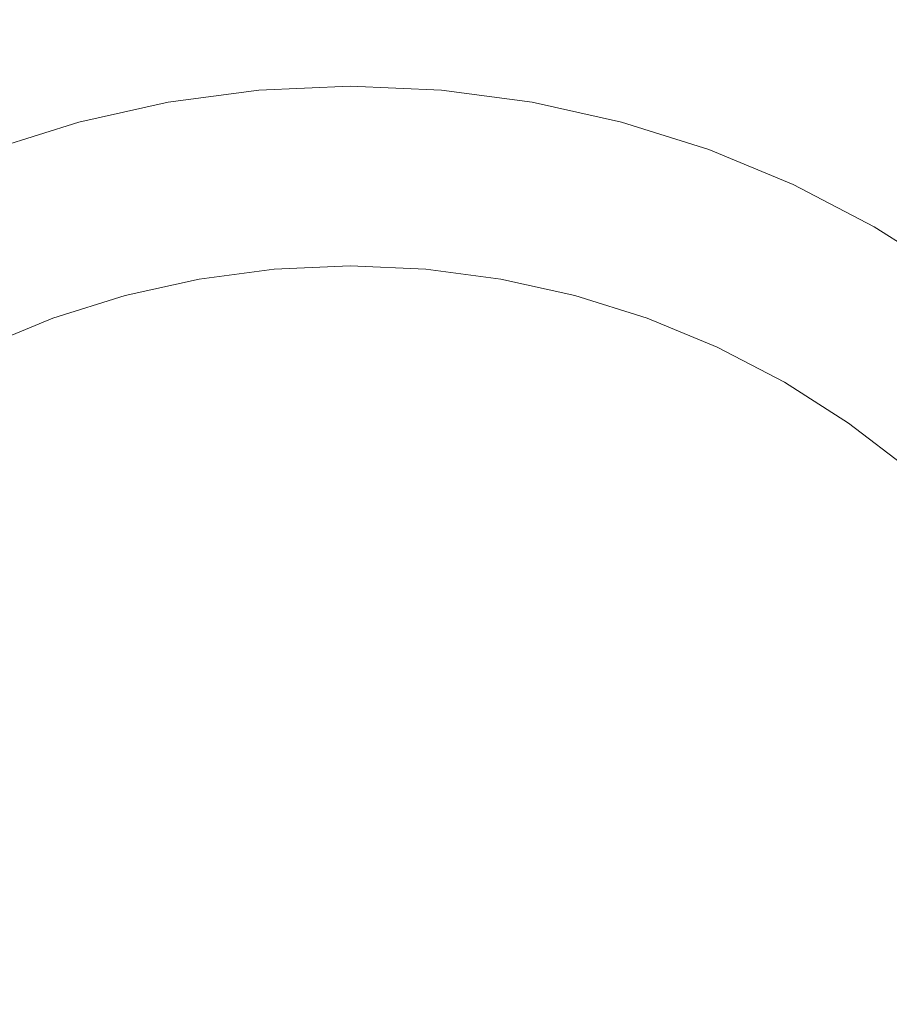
# Model space of a CAD drawing. Header units: millimetres. Extents: x -148 to 148, y -92 to 92.
# Tile 8 of 49: x -94 to -84, y -63 to -52. Entities that reach past the tile are written whole.
import ezdxf

# ---------------------------------------------------------------- set-up
doc = ezdxf.new("R2010")
doc.units = ezdxf.units.MM
doc.header["$LTSCALE"] = 25.4
doc.layers.add('Lighting-Moving Light', color=7, linetype='Continuous', lineweight=5, true_color=0x000000)

# ---------------------------------------------------------------- blocks, each defined once
blk = doc.blocks.new('Group-1')
at = {"layer": 'Lighting-Moving Light', "color": 7, "linetype": 'Continuous', "lineweight": 5, "transparency": 33554687}
for points in [[(-1905.589, -1205.846, -16.5), (-2119.658, -1205.846, -16.5), (-2119.658, -1379.915, -16.5), (-1905.589, -1379.915, -16.5)], [(-2116.123, -1209.38, -108.466), (-1909.124, -1209.38, -108.466), (-1909.124, -1376.38, -108.466), (-2116.123, -1376.38, -108.466)]]:
    blk.add_3dface(points, dxfattribs=at)
for points, invisible_edges in [([(-2106.247, -1343.357, -16.465), (-2105.055, -1343.093, -16.465), (-2103.844, -1342.934, -16.465), (-2102.623, -1356.88, -16.465)], 12), ([(-2103.844, -1342.934, -16.465), (-2105.055, -1343.093, -16.465), (-2104.625, -1345.527, -1.637), (-2103.628, -1345.396, -1.637)], 10), ([(-2102.623, -1342.88, -16.465), (-2103.844, -1342.934, -16.465), (-2103.628, -1345.396, -1.637), (-2102.623, -1345.352, -1.637)], 10), ([(-2103.844, -1342.934, -16.465), (-2102.623, -1342.88, -16.465), (-2101.403, -1342.934, -16.465), (-2102.623, -1356.88, -16.465)], 12), ([(-2101.403, -1342.934, -16.465), (-2102.623, -1342.88, -16.465), (-2102.623, -1345.352, -1.637), (-2101.619, -1345.396, -1.637)], 10), ([(-2101.403, -1342.934, -16.465), (-2100.192, -1343.093, -16.465), (-2099, -1343.357, -16.465), (-2102.623, -1356.88, -16.465)], 12), ([(-2100.192, -1343.093, -16.465), (-2101.403, -1342.934, -16.465), (-2101.619, -1345.396, -1.637), (-2100.622, -1345.527, -1.637)], 10), ([(-2105.055, -1343.093, -16.465), (-2106.247, -1343.357, -16.465), (-2105.607, -1345.745, -1.637), (-2104.625, -1345.527, -1.637)], 10), ([(-2099, -1343.357, -16.465), (-2100.192, -1343.093, -16.465), (-2100.622, -1345.527, -1.637), (-2099.64, -1345.745, -1.637)], 10), ([(-2108.54, -1344.192, -16.465), (-2107.412, -1343.725, -16.465), (-2106.247, -1343.357, -16.465), (-2102.623, -1356.88, -16.465)], 12), ([(-2106.247, -1343.357, -16.465), (-2107.412, -1343.725, -16.465), (-2106.566, -1346.047, -1.637), (-2105.607, -1345.745, -1.637)], 10), ([(-2099, -1343.357, -16.465), (-2097.835, -1343.725, -16.465), (-2096.707, -1344.192, -16.465), (-2102.623, -1356.88, -16.465)], 12), ([(-2097.835, -1343.725, -16.465), (-2099, -1343.357, -16.465), (-2099.64, -1345.745, -1.637), (-2098.68, -1346.047, -1.637)], 10), ([(-2096.707, -1344.192, -16.465), (-2097.835, -1343.725, -16.465), (-2098.68, -1346.047, -1.637), (-2097.751, -1346.432, -1.637)], 10), ([(-2110.654, -1345.412, -16.465), (-2109.623, -1344.756, -16.465), (-2108.54, -1344.192, -16.465), (-2102.623, -1356.88, -16.465)], 12), ([(-2096.707, -1344.192, -16.465), (-2095.623, -1344.756, -16.465), (-2094.593, -1345.412, -16.465), (-2102.623, -1356.88, -16.465)], 12), ([(-2095.623, -1344.756, -16.465), (-2096.707, -1344.192, -16.465), (-2097.751, -1346.432, -1.637), (-2096.859, -1346.896, -1.637)], 10), ([(-2094.593, -1345.412, -16.465), (-2095.623, -1344.756, -16.465), (-2096.859, -1346.896, -1.637), (-2096.011, -1347.437, -1.637)], 10), ([(-2103.625, -1345.429, -1.475), (-2102.623, -1345.386, -1.475), (-2102.623, -1345.352, -1.637), (-2103.628, -1345.396, -1.637)], 11), ([(-2102.623, -1345.386, -1.475), (-2101.622, -1345.429, -1.475), (-2101.619, -1345.396, -1.637), (-2102.623, -1345.352, -1.637)], 11), ([(-2112.523, -1346.981, -16.465), (-2111.623, -1346.156, -16.465), (-2110.654, -1345.412, -16.465), (-2102.623, -1356.88, -16.465)], 12), ([(-2104.62, -1345.56, -1.475), (-2103.625, -1345.429, -1.475), (-2103.628, -1345.396, -1.637), (-2104.625, -1345.527, -1.637)], 11), ([(-2104.611, -1345.607, -1.316), (-2103.621, -1345.476, -1.316), (-2103.625, -1345.429, -1.475), (-2104.62, -1345.56, -1.475)], 15), ([(-2103.621, -1345.476, -1.316), (-2102.623, -1345.433, -1.316), (-2102.623, -1345.386, -1.475), (-2103.625, -1345.429, -1.475)], 15), ([(-2103.616, -1345.536, -1.162), (-2102.623, -1345.493, -1.162), (-2102.623, -1345.433, -1.316), (-2103.621, -1345.476, -1.316)], 15), ([(-2102.623, -1345.433, -1.316), (-2101.626, -1345.476, -1.316), (-2101.622, -1345.429, -1.475), (-2102.623, -1345.386, -1.475)], 15), ([(-2094.593, -1345.412, -16.465), (-2093.624, -1346.156, -16.465), (-2092.724, -1346.981, -16.465), (-2102.623, -1356.88, -16.465)], 12), ([(-2102.623, -1345.493, -1.162), (-2101.631, -1345.536, -1.162), (-2101.626, -1345.476, -1.316), (-2102.623, -1345.433, -1.316)], 15), ([(-2101.626, -1345.476, -1.316), (-2100.636, -1345.607, -1.316), (-2100.627, -1345.56, -1.475), (-2101.622, -1345.429, -1.475)], 15), ([(-2101.622, -1345.429, -1.475), (-2100.627, -1345.56, -1.475), (-2100.622, -1345.527, -1.637), (-2101.619, -1345.396, -1.637)], 11), ([(-2105.599, -1345.777, -1.475), (-2104.62, -1345.56, -1.475), (-2104.625, -1345.527, -1.637), (-2105.607, -1345.745, -1.637)], 11), ([(-2105.586, -1345.823, -1.316), (-2104.611, -1345.607, -1.316), (-2104.62, -1345.56, -1.475), (-2105.599, -1345.777, -1.475)], 15), ([(-2104.601, -1345.666, -1.162), (-2103.616, -1345.536, -1.162), (-2103.621, -1345.476, -1.316), (-2104.611, -1345.607, -1.316)], 15), ([(-2104.588, -1345.737, -1.014), (-2103.61, -1345.609, -1.014), (-2103.616, -1345.536, -1.162), (-2104.601, -1345.666, -1.162)], 15), ([(-2103.61, -1345.609, -1.014), (-2102.623, -1345.566, -1.014), (-2102.623, -1345.493, -1.162), (-2103.616, -1345.536, -1.162)], 15), ([(-2103.602, -1345.693, -0.872), (-2102.623, -1345.65, -0.872), (-2102.623, -1345.566, -1.014), (-2103.61, -1345.609, -1.014)], 15), ([(-2102.623, -1345.566, -1.014), (-2101.637, -1345.609, -1.014), (-2101.631, -1345.536, -1.162), (-2102.623, -1345.493, -1.162)], 15), ([(-2102.623, -1345.65, -0.872), (-2101.645, -1345.693, -0.872), (-2101.637, -1345.609, -1.014), (-2102.623, -1345.566, -1.014)], 15), ([(-2101.637, -1345.609, -1.014), (-2100.659, -1345.737, -1.014), (-2100.646, -1345.666, -1.162), (-2101.631, -1345.536, -1.162)], 15), ([(-2101.631, -1345.536, -1.162), (-2100.646, -1345.666, -1.162), (-2100.636, -1345.607, -1.316), (-2101.626, -1345.476, -1.316)], 15), ([(-2100.636, -1345.607, -1.316), (-2099.661, -1345.823, -1.316), (-2099.648, -1345.777, -1.475), (-2100.627, -1345.56, -1.475)], 15), ([(-2100.627, -1345.56, -1.475), (-2099.648, -1345.777, -1.475), (-2099.64, -1345.745, -1.637), (-2100.622, -1345.527, -1.637)], 11), ([(-2105.571, -1345.881, -1.162), (-2104.601, -1345.666, -1.162), (-2104.611, -1345.607, -1.316), (-2105.586, -1345.823, -1.316)], 15), ([(-2105.552, -1345.951, -1.014), (-2104.588, -1345.737, -1.014), (-2104.601, -1345.666, -1.162), (-2105.571, -1345.881, -1.162)], 15), ([(-2104.574, -1345.821, -0.872), (-2103.602, -1345.693, -0.872), (-2103.61, -1345.609, -1.014), (-2104.588, -1345.737, -1.014)], 15), ([(-2103.594, -1345.789, -0.737), (-2102.623, -1345.746, -0.737), (-2102.623, -1345.65, -0.872), (-2103.602, -1345.693, -0.872)], 15), ([(-2102.623, -1345.746, -0.737), (-2101.653, -1345.789, -0.737), (-2101.645, -1345.693, -0.872), (-2102.623, -1345.65, -0.872)], 15), ([(-2101.645, -1345.693, -0.872), (-2100.673, -1345.821, -0.872), (-2100.659, -1345.737, -1.014), (-2101.637, -1345.609, -1.014)], 15), ([(-2100.659, -1345.737, -1.014), (-2099.695, -1345.951, -1.014), (-2099.676, -1345.881, -1.162), (-2100.646, -1345.666, -1.162)], 15), ([(-2100.646, -1345.666, -1.162), (-2099.676, -1345.881, -1.162), (-2099.661, -1345.823, -1.316), (-2100.636, -1345.607, -1.316)], 15), ([(-2106.555, -1346.079, -1.475), (-2105.599, -1345.777, -1.475), (-2105.607, -1345.745, -1.637), (-2106.566, -1346.047, -1.637)], 11), ([(-2106.539, -1346.123, -1.316), (-2105.586, -1345.823, -1.316), (-2105.599, -1345.777, -1.475), (-2106.555, -1346.079, -1.475)], 15), ([(-2105.53, -1346.033, -0.872), (-2104.574, -1345.821, -0.872), (-2104.588, -1345.737, -1.014), (-2105.552, -1345.951, -1.014)], 15), ([(-2104.557, -1345.915, -0.737), (-2103.594, -1345.789, -0.737), (-2103.602, -1345.693, -0.872), (-2104.574, -1345.821, -0.872)], 15), ([(-2104.538, -1346.021, -0.611), (-2103.585, -1345.895, -0.611), (-2103.594, -1345.789, -0.737), (-2104.557, -1345.915, -0.737)], 15), ([(-2103.585, -1345.895, -0.611), (-2102.623, -1345.853, -0.611), (-2102.623, -1345.746, -0.737), (-2103.594, -1345.789, -0.737)], 15), ([(-2102.623, -1345.853, -0.611), (-2101.662, -1345.895, -0.611), (-2101.653, -1345.789, -0.737), (-2102.623, -1345.746, -0.737)], 15), ([(-2101.662, -1345.895, -0.611), (-2100.709, -1346.021, -0.611), (-2100.69, -1345.915, -0.737), (-2101.653, -1345.789, -0.737)], 15), ([(-2101.653, -1345.789, -0.737), (-2100.69, -1345.915, -0.737), (-2100.673, -1345.821, -0.872), (-2101.645, -1345.693, -0.872)], 15), ([(-2100.673, -1345.821, -0.872), (-2099.717, -1346.033, -0.872), (-2099.695, -1345.951, -1.014), (-2100.659, -1345.737, -1.014)], 15), ([(-2099.661, -1345.823, -1.316), (-2098.708, -1346.123, -1.316), (-2098.692, -1346.079, -1.475), (-2099.648, -1345.777, -1.475)], 15), ([(-2099.648, -1345.777, -1.475), (-2098.692, -1346.079, -1.475), (-2098.68, -1346.047, -1.637), (-2099.64, -1345.745, -1.637)], 11), ([(-2106.518, -1346.18, -1.162), (-2105.571, -1345.881, -1.162), (-2105.586, -1345.823, -1.316), (-2106.539, -1346.123, -1.316)], 15), ([(-2106.493, -1346.248, -1.014), (-2105.552, -1345.951, -1.014), (-2105.571, -1345.881, -1.162), (-2106.518, -1346.18, -1.162)], 15), ([(-2105.505, -1346.126, -0.737), (-2104.557, -1345.915, -0.737), (-2104.574, -1345.821, -0.872), (-2105.53, -1346.033, -0.872)], 15), ([(-2104.518, -1346.136, -0.494), (-2103.574, -1346.011, -0.494), (-2103.585, -1345.895, -0.611), (-2104.538, -1346.021, -0.611)], 15), ([(-2103.574, -1346.011, -0.494), (-2102.623, -1345.97, -0.494), (-2102.623, -1345.853, -0.611), (-2103.585, -1345.895, -0.611)], 15), ([(-2102.623, -1345.97, -0.494), (-2101.673, -1346.011, -0.494), (-2101.662, -1345.895, -0.611), (-2102.623, -1345.853, -0.611)], 15), ([(-2101.673, -1346.011, -0.494), (-2100.729, -1346.136, -0.494), (-2100.709, -1346.021, -0.611), (-2101.662, -1345.895, -0.611)], 15), ([(-2100.69, -1345.915, -0.737), (-2099.742, -1346.126, -0.737), (-2099.717, -1346.033, -0.872), (-2100.673, -1345.821, -0.872)], 15), ([(-2099.695, -1345.951, -1.014), (-2098.754, -1346.248, -1.014), (-2098.729, -1346.18, -1.162), (-2099.676, -1345.881, -1.162)], 15), ([(-2099.676, -1345.881, -1.162), (-2098.729, -1346.18, -1.162), (-2098.708, -1346.123, -1.316), (-2099.661, -1345.823, -1.316)], 15), ([(-2106.464, -1346.327, -0.872), (-2105.53, -1346.033, -0.872), (-2105.552, -1345.951, -1.014), (-2106.493, -1346.248, -1.014)], 15), ([(-2105.478, -1346.229, -0.611), (-2104.538, -1346.021, -0.611), (-2104.557, -1345.915, -0.737), (-2105.505, -1346.126, -0.737)], 15), ([(-2103.563, -1346.137, -0.387), (-2102.623, -1346.096, -0.387), (-2102.623, -1345.97, -0.494), (-2103.574, -1346.011, -0.494)], 15), ([(-2102.623, -1346.096, -0.387), (-2101.684, -1346.137, -0.387), (-2101.673, -1346.011, -0.494), (-2102.623, -1345.97, -0.494)], 15), ([(-2100.709, -1346.021, -0.611), (-2099.769, -1346.229, -0.611), (-2099.742, -1346.126, -0.737), (-2100.69, -1345.915, -0.737)], 15), ([(-2099.717, -1346.033, -0.872), (-2098.783, -1346.327, -0.872), (-2098.754, -1346.248, -1.014), (-2099.695, -1345.951, -1.014)], 15), ([(-2106.432, -1346.418, -0.737), (-2105.505, -1346.126, -0.737), (-2105.53, -1346.033, -0.872), (-2106.464, -1346.327, -0.872)], 15), ([(-2105.447, -1346.342, -0.494), (-2104.518, -1346.136, -0.494), (-2104.538, -1346.021, -0.611), (-2105.478, -1346.229, -0.611)], 15), ([(-2104.496, -1346.26, -0.387), (-2103.563, -1346.137, -0.387), (-2103.574, -1346.011, -0.494), (-2104.518, -1346.136, -0.494)], 15), ([(-2103.552, -1346.271, -0.291), (-2102.623, -1346.231, -0.291), (-2102.623, -1346.096, -0.387), (-2103.563, -1346.137, -0.387)], 15), ([(-2102.623, -1346.231, -0.291), (-2101.695, -1346.271, -0.291), (-2101.684, -1346.137, -0.387), (-2102.623, -1346.096, -0.387)], 15), ([(-2101.684, -1346.137, -0.387), (-2100.751, -1346.26, -0.387), (-2100.729, -1346.136, -0.494), (-2101.673, -1346.011, -0.494)], 15), ([(-2100.729, -1346.136, -0.494), (-2099.8, -1346.342, -0.494), (-2099.769, -1346.229, -0.611), (-2100.709, -1346.021, -0.611)], 15), ([(-2099.742, -1346.126, -0.737), (-2098.815, -1346.418, -0.737), (-2098.783, -1346.327, -0.872), (-2099.717, -1346.033, -0.872)], 15), ([(-2098.708, -1346.123, -1.316), (-2097.786, -1346.505, -1.316), (-2097.766, -1346.463, -1.475), (-2098.692, -1346.079, -1.475)], 15), ([(-2098.692, -1346.079, -1.475), (-2097.766, -1346.463, -1.475), (-2097.751, -1346.432, -1.637), (-2098.68, -1346.047, -1.637)], 11), ([(-2106.395, -1346.518, -0.611), (-2105.478, -1346.229, -0.611), (-2105.505, -1346.126, -0.737), (-2106.432, -1346.418, -0.737)], 15), ([(-2105.415, -1346.464, -0.387), (-2104.496, -1346.26, -0.387), (-2104.518, -1346.136, -0.494), (-2105.447, -1346.342, -0.494)], 15), ([(-2104.473, -1346.392, -0.291), (-2103.552, -1346.271, -0.291), (-2103.563, -1346.137, -0.387), (-2104.496, -1346.26, -0.387)], 15), ([(-2101.695, -1346.271, -0.291), (-2100.774, -1346.392, -0.291), (-2100.751, -1346.26, -0.387), (-2101.684, -1346.137, -0.387)], 15), ([(-2100.751, -1346.26, -0.387), (-2099.832, -1346.464, -0.387), (-2099.8, -1346.342, -0.494), (-2100.729, -1346.136, -0.494)], 15), ([(-2099.769, -1346.229, -0.611), (-2098.852, -1346.518, -0.611), (-2098.815, -1346.418, -0.737), (-2099.742, -1346.126, -0.737)], 15), ([(-2098.754, -1346.248, -1.014), (-2097.842, -1346.626, -1.014), (-2097.811, -1346.56, -1.162), (-2098.729, -1346.18, -1.162)], 15), ([(-2098.729, -1346.18, -1.162), (-2097.811, -1346.56, -1.162), (-2097.786, -1346.505, -1.316), (-2098.708, -1346.123, -1.316)], 15), ([(-2106.355, -1346.628, -0.494), (-2105.447, -1346.342, -0.494), (-2105.478, -1346.229, -0.611), (-2106.395, -1346.518, -0.611)], 15), ([(-2105.38, -1346.593, -0.291), (-2104.473, -1346.392, -0.291), (-2104.496, -1346.26, -0.387), (-2105.415, -1346.464, -0.387)], 15), ([(-2104.448, -1346.532, -0.206), (-2103.539, -1346.413, -0.206), (-2103.552, -1346.271, -0.291), (-2104.473, -1346.392, -0.291)], 15), ([(-2103.539, -1346.413, -0.206), (-2102.623, -1346.373, -0.206), (-2102.623, -1346.231, -0.291), (-2103.552, -1346.271, -0.291)], 15), ([(-2102.623, -1346.373, -0.206), (-2101.708, -1346.413, -0.206), (-2101.695, -1346.271, -0.291), (-2102.623, -1346.231, -0.291)], 15), ([(-2101.708, -1346.413, -0.206), (-2100.799, -1346.532, -0.206), (-2100.774, -1346.392, -0.291), (-2101.695, -1346.271, -0.291)], 15), ([(-2100.774, -1346.392, -0.291), (-2099.867, -1346.593, -0.291), (-2099.832, -1346.464, -0.387), (-2100.751, -1346.26, -0.387)], 15), ([(-2099.8, -1346.342, -0.494), (-2098.892, -1346.628, -0.494), (-2098.852, -1346.518, -0.611), (-2099.769, -1346.229, -0.611)], 15), ([(-2098.815, -1346.418, -0.737), (-2097.918, -1346.789, -0.737), (-2097.877, -1346.702, -0.872), (-2098.783, -1346.327, -0.872)], 15), ([(-2098.783, -1346.327, -0.872), (-2097.877, -1346.702, -0.872), (-2097.842, -1346.626, -1.014), (-2098.754, -1346.248, -1.014)], 15), ([(-2106.312, -1346.746, -0.387), (-2105.415, -1346.464, -0.387), (-2105.447, -1346.342, -0.494), (-2106.355, -1346.628, -0.494)], 15), ([(-2105.343, -1346.731, -0.206), (-2104.448, -1346.532, -0.206), (-2104.473, -1346.392, -0.291), (-2105.38, -1346.593, -0.291)], 15), ([(-2104.422, -1346.678, -0.134), (-2103.526, -1346.561, -0.134), (-2103.539, -1346.413, -0.206), (-2104.448, -1346.532, -0.206)], 15), ([(-2103.526, -1346.561, -0.134), (-2102.623, -1346.521, -0.134), (-2102.623, -1346.373, -0.206), (-2103.539, -1346.413, -0.206)], 15), ([(-2102.623, -1346.521, -0.134), (-2101.721, -1346.561, -0.134), (-2101.708, -1346.413, -0.206), (-2102.623, -1346.373, -0.206)], 15), ([(-2101.721, -1346.561, -0.134), (-2100.825, -1346.678, -0.134), (-2100.799, -1346.532, -0.206), (-2101.708, -1346.413, -0.206)], 15), ([(-2100.799, -1346.532, -0.206), (-2099.904, -1346.731, -0.206), (-2099.867, -1346.593, -0.291), (-2100.774, -1346.392, -0.291)], 15), ([(-2099.832, -1346.464, -0.387), (-2098.935, -1346.746, -0.387), (-2098.892, -1346.628, -0.494), (-2099.8, -1346.342, -0.494)], 15), ([(-2098.852, -1346.518, -0.611), (-2097.963, -1346.886, -0.611), (-2097.918, -1346.789, -0.737), (-2098.815, -1346.418, -0.737)], 15), ([(-2097.766, -1346.463, -1.475), (-2096.876, -1346.926, -1.475), (-2096.859, -1346.896, -1.637), (-2097.751, -1346.432, -1.637)], 11), ([(-2106.266, -1346.873, -0.291), (-2105.38, -1346.593, -0.291), (-2105.415, -1346.464, -0.387), (-2106.312, -1346.746, -0.387)], 15), ([(-2105.305, -1346.874, -0.134), (-2104.422, -1346.678, -0.134), (-2104.448, -1346.532, -0.206), (-2105.343, -1346.731, -0.206)], 15), ([(-2103.513, -1346.714, -0.074), (-2102.623, -1346.675, -0.074), (-2102.623, -1346.521, -0.134), (-2103.526, -1346.561, -0.134)], 15), ([(-2102.623, -1346.675, -0.074), (-2101.734, -1346.714, -0.074), (-2101.721, -1346.561, -0.134), (-2102.623, -1346.521, -0.134)], 15), ([(-2100.825, -1346.678, -0.134), (-2099.942, -1346.874, -0.134), (-2099.904, -1346.731, -0.206), (-2100.799, -1346.532, -0.206)], 15), ([(-2099.867, -1346.593, -0.291), (-2098.981, -1346.873, -0.291), (-2098.935, -1346.746, -0.387), (-2099.832, -1346.464, -0.387)], 15), ([(-2098.892, -1346.628, -0.494), (-2098.013, -1346.992, -0.494), (-2097.963, -1346.886, -0.611), (-2098.852, -1346.518, -0.611)], 15), ([(-2097.811, -1346.56, -1.162), (-2096.93, -1347.019, -1.162), (-2096.9, -1346.967, -1.316), (-2097.786, -1346.505, -1.316)], 15), ([(-2097.786, -1346.505, -1.316), (-2096.9, -1346.967, -1.316), (-2096.876, -1346.926, -1.475), (-2097.766, -1346.463, -1.475)], 15), ([(-2106.217, -1347.006, -0.206), (-2105.343, -1346.731, -0.206), (-2105.38, -1346.593, -0.291), (-2106.266, -1346.873, -0.291)], 15), ([(-2104.396, -1346.83, -0.074), (-2103.513, -1346.714, -0.074), (-2103.526, -1346.561, -0.134), (-2104.422, -1346.678, -0.134)], 15), ([(-2101.734, -1346.714, -0.074), (-2100.851, -1346.83, -0.074), (-2100.825, -1346.678, -0.134), (-2101.721, -1346.561, -0.134)], 15), ([(-2099.904, -1346.731, -0.206), (-2099.03, -1347.006, -0.206), (-2098.981, -1346.873, -0.291), (-2099.867, -1346.593, -0.291)], 15), ([(-2098.935, -1346.746, -0.387), (-2098.066, -1347.106, -0.387), (-2098.013, -1346.992, -0.494), (-2098.892, -1346.628, -0.494)], 15), ([(-2097.877, -1346.702, -0.872), (-2097.008, -1347.155, -0.872), (-2096.966, -1347.081, -1.014), (-2097.842, -1346.626, -1.014)], 15), ([(-2097.842, -1346.626, -1.014), (-2096.966, -1347.081, -1.014), (-2096.93, -1347.019, -1.162), (-2097.811, -1346.56, -1.162)], 15), ([(-2106.167, -1347.146, -0.134), (-2105.305, -1346.874, -0.134), (-2105.343, -1346.731, -0.206), (-2106.217, -1347.006, -0.206)], 15), ([(-2105.265, -1347.023, -0.074), (-2104.396, -1346.83, -0.074), (-2104.422, -1346.678, -0.134), (-2105.305, -1346.874, -0.134)], 15), ([(-2104.368, -1346.986, -0.027), (-2103.499, -1346.872, -0.027), (-2103.513, -1346.714, -0.074), (-2104.396, -1346.83, -0.074)], 15), ([(-2103.499, -1346.872, -0.027), (-2102.623, -1346.834, -0.027), (-2102.623, -1346.675, -0.074), (-2103.513, -1346.714, -0.074)], 15), ([(-2102.623, -1346.834, -0.027), (-2101.748, -1346.872, -0.027), (-2101.734, -1346.714, -0.074), (-2102.623, -1346.675, -0.074)], 15), ([(-2101.748, -1346.872, -0.027), (-2100.879, -1346.986, -0.027), (-2100.851, -1346.83, -0.074), (-2101.734, -1346.714, -0.074)], 15), ([(-2100.851, -1346.83, -0.074), (-2099.982, -1347.023, -0.074), (-2099.942, -1346.874, -0.134), (-2100.825, -1346.678, -0.134)], 15), ([(-2099.942, -1346.874, -0.134), (-2099.08, -1347.146, -0.134), (-2099.03, -1347.006, -0.206), (-2099.904, -1346.731, -0.206)], 15), ([(-2098.981, -1346.873, -0.291), (-2098.123, -1347.228, -0.291), (-2098.066, -1347.106, -0.387), (-2098.935, -1346.746, -0.387)], 15), ([(-2097.918, -1346.789, -0.737), (-2097.056, -1347.238, -0.737), (-2097.008, -1347.155, -0.872), (-2097.877, -1346.702, -0.872)], 15), ([(-2107.064, -1347.357, -0.206), (-2106.217, -1347.006, -0.206), (-2106.266, -1346.873, -0.291), (-2107.124, -1347.228, -0.291)], 15), ([(-2106.114, -1347.291, -0.074), (-2105.265, -1347.023, -0.074), (-2105.305, -1346.874, -0.134), (-2106.167, -1347.146, -0.134)], 15), ([(-2105.224, -1347.176, -0.027), (-2104.368, -1346.986, -0.027), (-2104.396, -1346.83, -0.074), (-2105.265, -1347.023, -0.074)], 15), ([(-2104.34, -1347.146, 0.007), (-2103.485, -1347.033, 0.007), (-2103.499, -1346.872, -0.027), (-2104.368, -1346.986, -0.027)], 15), ([(-2103.485, -1347.033, 0.007), (-2102.623, -1346.995, 0.007), (-2102.623, -1346.834, -0.027), (-2103.499, -1346.872, -0.027)], 15), ([(-2102.623, -1346.995, 0.007), (-2101.762, -1347.033, 0.007), (-2101.748, -1346.872, -0.027), (-2102.623, -1346.834, -0.027)], 15), ([(-2101.762, -1347.033, 0.007), (-2100.907, -1347.146, 0.007), (-2100.879, -1346.986, -0.027), (-2101.748, -1346.872, -0.027)], 15), ([(-2100.879, -1346.986, -0.027), (-2100.023, -1347.176, -0.027), (-2099.982, -1347.023, -0.074), (-2100.851, -1346.83, -0.074)], 15), ([(-2099.982, -1347.023, -0.074), (-2099.133, -1347.291, -0.074), (-2099.08, -1347.146, -0.134), (-2099.942, -1346.874, -0.134)], 15), ([(-2099.03, -1347.006, -0.206), (-2098.183, -1347.357, -0.206), (-2098.123, -1347.228, -0.291), (-2098.981, -1346.873, -0.291)], 15), ([(-2097.963, -1346.886, -0.611), (-2097.11, -1347.33, -0.611), (-2097.056, -1347.238, -0.737), (-2097.918, -1346.789, -0.737)], 15), ([(-2114.092, -1348.85, -16.465), (-2113.348, -1347.881, -16.465), (-2112.523, -1346.981, -16.465), (-2102.623, -1356.88, -16.465)], 12), ([(-2092.724, -1346.981, -16.465), (-2091.899, -1347.881, -16.465), (-2091.155, -1348.85, -16.465), (-2102.623, -1356.88, -16.465)], 12), ([(-2098.013, -1346.992, -0.494), (-2097.168, -1347.432, -0.494), (-2097.11, -1347.33, -0.611), (-2097.963, -1346.886, -0.611)], 15), ([(-2096.93, -1347.019, -1.162), (-2096.092, -1347.552, -1.162), (-2096.057, -1347.503, -1.316), (-2096.9, -1346.967, -1.316)], 15), ([(-2096.9, -1346.967, -1.316), (-2096.057, -1347.503, -1.316), (-2096.03, -1347.465, -1.475), (-2096.876, -1346.926, -1.475)], 15), ([(-2096.876, -1346.926, -1.475), (-2096.03, -1347.465, -1.475), (-2096.011, -1347.437, -1.637), (-2096.859, -1346.896, -1.637)], 11), ([(-2107.001, -1347.492, -0.134), (-2106.167, -1347.146, -0.134), (-2106.217, -1347.006, -0.206), (-2107.064, -1347.357, -0.206)], 15), ([(-2106.06, -1347.439, -0.027), (-2105.224, -1347.176, -0.027), (-2105.265, -1347.023, -0.074), (-2106.114, -1347.291, -0.074)], 15), ([(-2105.182, -1347.332, 0.007), (-2104.34, -1347.146, 0.007), (-2104.368, -1346.986, -0.027), (-2105.224, -1347.176, -0.027)], 15), ([(-2104.312, -1347.307, 0.028), (-2103.471, -1347.196, 0.028), (-2103.485, -1347.033, 0.007), (-2104.34, -1347.146, 0.007)], 15), ([(-2103.471, -1347.196, 0.028), (-2102.623, -1347.159, 0.028), (-2102.623, -1346.995, 0.007), (-2103.485, -1347.033, 0.007)], 15), ([(-2102.623, -1347.159, 0.028), (-2101.776, -1347.196, 0.028), (-2101.762, -1347.033, 0.007), (-2102.623, -1346.995, 0.007)], 15), ([(-2101.776, -1347.196, 0.028), (-2100.935, -1347.307, 0.028), (-2100.907, -1347.146, 0.007), (-2101.762, -1347.033, 0.007)], 15), ([(-2100.907, -1347.146, 0.007), (-2100.065, -1347.332, 0.007), (-2100.023, -1347.176, -0.027), (-2100.879, -1346.986, -0.027)], 15), ([(-2100.023, -1347.176, -0.027), (-2099.187, -1347.439, -0.027), (-2099.133, -1347.291, -0.074), (-2099.982, -1347.023, -0.074)], 15), ([(-2099.08, -1347.146, -0.134), (-2098.245, -1347.492, -0.134), (-2098.183, -1347.357, -0.206), (-2099.03, -1347.006, -0.206)], 15), ([(-2098.066, -1347.106, -0.387), (-2097.231, -1347.541, -0.387), (-2097.168, -1347.432, -0.494), (-2098.013, -1346.992, -0.494)], 15), ([(-2097.008, -1347.155, -0.872), (-2096.182, -1347.681, -0.872), (-2096.134, -1347.612, -1.014), (-2096.966, -1347.081, -1.014)], 15), ([(-2096.966, -1347.081, -1.014), (-2096.134, -1347.612, -1.014), (-2096.092, -1347.552, -1.162), (-2096.93, -1347.019, -1.162)], 15), ([(-2106.936, -1347.631, -0.074), (-2106.114, -1347.291, -0.074), (-2106.167, -1347.146, -0.134), (-2107.001, -1347.492, -0.134)], 15), ([(-2106.004, -1347.592, 0.007), (-2105.182, -1347.332, 0.007), (-2105.224, -1347.176, -0.027), (-2106.06, -1347.439, -0.027)], 15), ([(-2105.139, -1347.491, 0.028), (-2104.312, -1347.307, 0.028), (-2104.34, -1347.146, 0.007), (-2105.182, -1347.332, 0.007)], 15), ([(-2104.283, -1347.47, 0.035), (-2103.456, -1347.361, 0.035), (-2103.471, -1347.196, 0.028), (-2104.312, -1347.307, 0.028)], 14), ([(-2103.456, -1347.361, 0.035), (-2102.623, -1347.325, 0.035), (-2102.623, -1347.159, 0.028), (-2103.471, -1347.196, 0.028)], 14), ([(-2102.623, -1347.325, 0.035), (-2101.791, -1347.361, 0.035), (-2101.776, -1347.196, 0.028), (-2102.623, -1347.159, 0.028)], 14), ([(-2101.791, -1347.361, 0.035), (-2100.964, -1347.47, 0.035), (-2100.935, -1347.307, 0.028), (-2101.776, -1347.196, 0.028)], 14), ([(-2100.935, -1347.307, 0.028), (-2100.108, -1347.491, 0.028), (-2100.065, -1347.332, 0.007), (-2100.907, -1347.146, 0.007)], 15), ([(-2100.065, -1347.332, 0.007), (-2099.243, -1347.592, 0.007), (-2099.187, -1347.439, -0.027), (-2100.023, -1347.176, -0.027)], 15), ([(-2099.133, -1347.291, -0.074), (-2098.311, -1347.631, -0.074), (-2098.245, -1347.492, -0.134), (-2099.08, -1347.146, -0.134)], 15), ([(-2098.123, -1347.228, -0.291), (-2097.299, -1347.657, -0.291), (-2097.231, -1347.541, -0.387), (-2098.066, -1347.106, -0.387)], 15), ([(-2097.056, -1347.238, -0.737), (-2096.237, -1347.76, -0.737), (-2096.182, -1347.681, -0.872), (-2097.008, -1347.155, -0.872)], 15), ([(-2106.869, -1347.775, -0.027), (-2106.06, -1347.439, -0.027), (-2106.114, -1347.291, -0.074), (-2106.936, -1347.631, -0.074)], 15), ([(-2105.097, -1347.65, 0.035), (-2104.283, -1347.47, 0.035), (-2104.312, -1347.307, 0.028), (-2105.139, -1347.491, 0.028)], 14), ([(-2100.964, -1347.47, 0.035), (-2100.15, -1347.65, 0.035), (-2100.108, -1347.491, 0.028), (-2100.935, -1347.307, 0.028)], 14), ([(-2099.187, -1347.439, -0.027), (-2098.378, -1347.775, -0.027), (-2098.311, -1347.631, -0.074), (-2099.133, -1347.291, -0.074)], 15), ([(-2098.183, -1347.357, -0.206), (-2097.37, -1347.78, -0.206), (-2097.299, -1347.657, -0.291), (-2098.123, -1347.228, -0.291)], 15), ([(-2097.11, -1347.33, -0.611), (-2096.298, -1347.847, -0.611), (-2096.237, -1347.76, -0.737), (-2097.056, -1347.238, -0.737)], 15), ([(-2105.948, -1347.746, 0.028), (-2105.139, -1347.491, 0.028), (-2105.182, -1347.332, 0.007), (-2106.004, -1347.592, 0.007)], 15), ([(-2103.456, -1347.361, 0.035), (-2104.283, -1347.47, 0.035), (-2105.097, -1347.65, 0.035), (-2102.623, -1356.88, 0.035)], 12), ([(-2101.791, -1347.361, 0.035), (-2102.623, -1347.325, 0.035), (-2103.456, -1347.361, 0.035), (-2102.623, -1356.88, 0.035)], 12), ([(-2100.15, -1347.65, 0.035), (-2100.964, -1347.47, 0.035), (-2101.791, -1347.361, 0.035), (-2102.623, -1356.88, 0.035)], 12), ([(-2100.108, -1347.491, 0.028), (-2099.299, -1347.746, 0.028), (-2099.243, -1347.592, 0.007), (-2100.065, -1347.332, 0.007)], 15), ([(-2098.245, -1347.492, -0.134), (-2097.444, -1347.909, -0.134), (-2097.37, -1347.78, -0.206), (-2098.183, -1347.357, -0.206)], 15), ([(-2097.168, -1347.432, -0.494), (-2096.366, -1347.943, -0.494), (-2096.298, -1347.847, -0.611), (-2097.11, -1347.33, -0.611)], 15), ([(-2106.801, -1347.922, 0.007), (-2106.004, -1347.592, 0.007), (-2106.06, -1347.439, -0.027), (-2106.869, -1347.775, -0.027)], 15), ([(-2105.892, -1347.901, 0.035), (-2105.097, -1347.65, 0.035), (-2105.139, -1347.491, 0.028), (-2105.948, -1347.746, 0.028)], 14), ([(-2100.15, -1347.65, 0.035), (-2099.355, -1347.901, 0.035), (-2099.299, -1347.746, 0.028), (-2100.108, -1347.491, 0.028)], 14), ([(-2099.243, -1347.592, 0.007), (-2098.446, -1347.922, 0.007), (-2098.378, -1347.775, -0.027), (-2099.187, -1347.439, -0.027)], 15), ([(-2098.311, -1347.631, -0.074), (-2097.521, -1348.042, -0.074), (-2097.444, -1347.909, -0.134), (-2098.245, -1347.492, -0.134)], 15), ([(-2097.231, -1347.541, -0.387), (-2096.438, -1348.046, -0.387), (-2096.366, -1347.943, -0.494), (-2097.168, -1347.432, -0.494)], 15), ([(-2106.732, -1348.07, 0.028), (-2105.948, -1347.746, 0.028), (-2106.004, -1347.592, 0.007), (-2106.801, -1347.922, 0.007)], 15), ([(-2099.299, -1347.746, 0.028), (-2098.515, -1348.07, 0.028), (-2098.446, -1347.922, 0.007), (-2099.243, -1347.592, 0.007)], 15), ([(-2098.378, -1347.775, -0.027), (-2097.6, -1348.18, -0.027), (-2097.521, -1348.042, -0.074), (-2098.311, -1347.631, -0.074)], 15), ([(-2097.299, -1347.657, -0.291), (-2096.515, -1348.157, -0.291), (-2096.438, -1348.046, -0.387), (-2097.231, -1347.541, -0.387)], 15), ([(-2105.097, -1347.65, 0.035), (-2105.892, -1347.901, 0.035), (-2106.662, -1348.22, 0.035), (-2102.623, -1356.88, 0.035)], 12), ([(-2098.585, -1348.22, 0.035), (-2099.355, -1347.901, 0.035), (-2100.15, -1347.65, 0.035), (-2102.623, -1356.88, 0.035)], 12), ([(-2097.37, -1347.78, -0.206), (-2096.596, -1348.273, -0.206), (-2096.515, -1348.157, -0.291), (-2097.299, -1347.657, -0.291)], 15), ([(-2106.662, -1348.22, 0.035), (-2105.892, -1347.901, 0.035), (-2105.948, -1347.746, 0.028), (-2106.732, -1348.07, 0.028)], 14), ([(-2099.355, -1347.901, 0.035), (-2098.585, -1348.22, 0.035), (-2098.515, -1348.07, 0.028), (-2099.299, -1347.746, 0.028)], 14), ([(-2098.446, -1347.922, 0.007), (-2097.681, -1348.32, 0.007), (-2097.6, -1348.18, -0.027), (-2098.378, -1347.775, -0.027)], 15), ([(-2097.444, -1347.909, -0.134), (-2096.682, -1348.395, -0.134), (-2096.596, -1348.273, -0.206), (-2097.37, -1347.78, -0.206)], 15), ([(-2098.515, -1348.07, 0.028), (-2097.763, -1348.462, 0.028), (-2097.681, -1348.32, 0.007), (-2098.446, -1347.922, 0.007)], 15), ([(-2097.521, -1348.042, -0.074), (-2096.77, -1348.521, -0.074), (-2096.682, -1348.395, -0.134), (-2097.444, -1347.909, -0.134)], 15), ([(-2097.6, -1348.18, -0.027), (-2096.861, -1348.651, -0.027), (-2096.77, -1348.521, -0.074), (-2097.521, -1348.042, -0.074)], 15), ([(-2098.585, -1348.22, 0.035), (-2097.846, -1348.605, 0.035), (-2097.763, -1348.462, 0.028), (-2098.515, -1348.07, 0.028)], 14), ([(-2106.662, -1348.22, 0.035), (-2107.401, -1348.605, 0.035), (-2108.104, -1349.053, 0.035), (-2102.623, -1356.88, 0.035)], 12), ([(-2097.143, -1349.053, 0.035), (-2097.846, -1348.605, 0.035), (-2098.585, -1348.22, 0.035), (-2102.623, -1356.88, 0.035)], 12), ([(-2097.681, -1348.32, 0.007), (-2096.954, -1348.783, 0.007), (-2096.861, -1348.651, -0.027), (-2097.6, -1348.18, -0.027)], 15), ([(-2097.763, -1348.462, 0.028), (-2097.048, -1348.917, 0.028), (-2096.954, -1348.783, 0.007), (-2097.681, -1348.32, 0.007)], 15), ([(-2097.846, -1348.605, 0.035), (-2097.143, -1349.053, 0.035), (-2097.048, -1348.917, 0.028), (-2097.763, -1348.462, 0.028)], 14), ([(-2096.77, -1348.521, -0.074), (-2096.064, -1349.063, -0.074), (-2095.965, -1348.945, -0.134), (-2096.682, -1348.395, -0.134)], 15), ([(-2096.861, -1348.651, -0.027), (-2096.166, -1349.184, -0.027), (-2096.064, -1349.063, -0.074), (-2096.77, -1348.521, -0.074)], 15), ([(-2096.954, -1348.783, 0.007), (-2096.27, -1349.308, 0.007), (-2096.166, -1349.184, -0.027), (-2096.861, -1348.651, -0.027)], 15), ([(-2097.048, -1348.917, 0.028), (-2096.375, -1349.434, 0.028), (-2096.27, -1349.308, 0.007), (-2096.954, -1348.783, 0.007)], 15), ([(-2115.312, -1350.964, -16.465), (-2114.748, -1349.88, -16.465), (-2114.092, -1348.85, -16.465), (-2102.623, -1356.88, -16.465)], 12), ([(-2091.155, -1348.85, -16.465), (-2090.499, -1349.88, -16.465), (-2089.935, -1350.964, -16.465), (-2102.623, -1356.88, -16.465)], 12), ([(-2097.143, -1349.053, 0.035), (-2096.481, -1349.56, 0.035), (-2096.375, -1349.434, 0.028), (-2097.048, -1348.917, 0.028)], 14), ([(-2108.104, -1349.053, 0.035), (-2108.766, -1349.56, 0.035), (-2109.38, -1350.123, 0.035), (-2102.623, -1356.88, 0.035)], 12), ([(-2095.867, -1350.123, 0.035), (-2096.481, -1349.56, 0.035), (-2097.143, -1349.053, 0.035), (-2102.623, -1356.88, 0.035)], 12), ([(-2109.38, -1350.123, 0.035), (-2109.944, -1350.738, 0.035), (-2110.451, -1351.399, 0.035), (-2102.623, -1356.88, 0.035)], 12), ([(-2094.796, -1351.399, 0.035), (-2095.303, -1350.738, 0.035), (-2095.867, -1350.123, 0.035), (-2102.623, -1356.88, 0.035)], 12), ([(-2116.146, -1353.257, -16.465), (-2115.779, -1352.092, -16.465), (-2115.312, -1350.964, -16.465), (-2102.623, -1356.88, -16.465)], 12), ([(-2089.935, -1350.964, -16.465), (-2089.468, -1352.092, -16.465), (-2089.101, -1353.257, -16.465), (-2102.623, -1356.88, -16.465)], 12), ([(-2110.451, -1351.399, 0.035), (-2110.899, -1352.102, 0.035), (-2111.284, -1352.842, 0.035), (-2102.623, -1356.88, 0.035)], 12), ([(-2093.963, -1352.842, 0.035), (-2094.348, -1352.102, 0.035), (-2094.796, -1351.399, 0.035), (-2102.623, -1356.88, 0.035)], 12), ([(-2111.284, -1352.842, 0.035), (-2111.603, -1353.612, 0.035), (-2111.854, -1354.407, 0.035), (-2102.623, -1356.88, 0.035)], 12), ([(-2093.393, -1354.407, 0.035), (-2093.644, -1353.612, 0.035), (-2093.963, -1352.842, 0.035), (-2102.623, -1356.88, 0.035)], 12), ([(-2102.623, -1356.88, -16.465), (-2116.57, -1355.66, -16.465), (-2116.411, -1354.449, -16.465), (-2116.146, -1353.257, -16.465)], 9), ([(-2089.101, -1353.257, -16.465), (-2088.836, -1354.449, -16.465), (-2088.677, -1355.66, -16.465), (-2102.623, -1356.88, -16.465)], 12), ([(-2111.854, -1354.407, 0.035), (-2112.034, -1355.221, 0.035), (-2112.143, -1356.048, 0.035), (-2102.623, -1356.88, 0.035)], 12), ([(-2093.104, -1356.048, 0.035), (-2093.213, -1355.221, 0.035), (-2093.393, -1354.407, 0.035), (-2102.623, -1356.88, 0.035)], 12)]:
    blk.add_3dface(points, dxfattribs=dict(at, invisible_edges=invisible_edges))
at = {"layer": 'Lighting-Moving Light', "color": 0, "flags": 1}
for tag in ['Yoke', 'Weight', 'Weight', 'Wattage', '3D_Symbol_Name', 'Candlepower', 'Body', 'Model_Name', 'Beam_Angle', 'Field_Angle', 'Remarks', 'Beam_Angle_2', 'Field_Angle_2', 'Num_Channels', 'Frame_Size', 'Device_Type', 'FixtureID', 'Frame_Size', 'Base', 'Lens', 'Inst_Type', 'Lamp']:
    blk.add_attdef(tag, (-2481.594, 128.93), '', height=0.18, dxfattribs=at)

msp = doc.modelspace()

# ---------------------------------------------------------------- block references
at = {"layer": 'Lighting-Moving Light', "color": 7, "transparency": 33554687}
msp.add_blockref('Group-1', (2012.623, 1292.88), dxfattribs=at)

doc.saveas('drawing.dxf')
